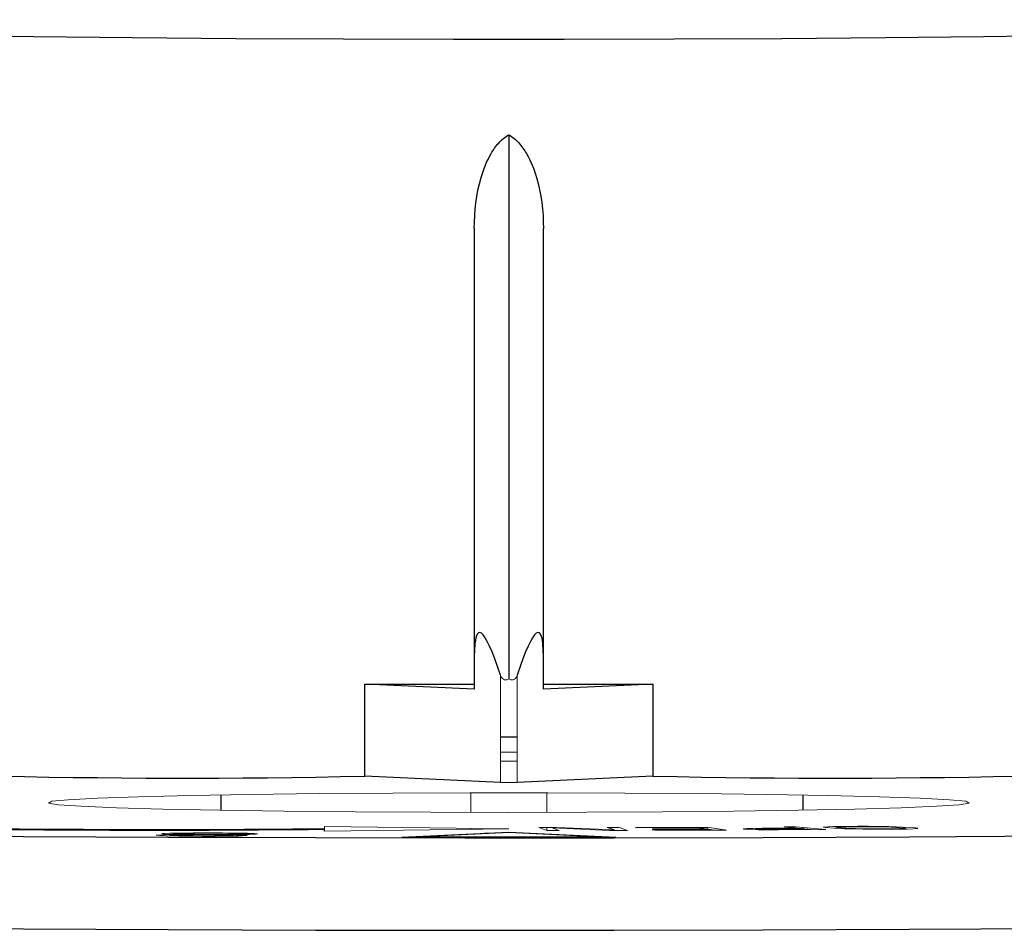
# Model space of a CAD drawing. Header units: millimetres. Extents: x 277 to 1383, y -326 to 567.
# Tile 10 of 17: x 628 to 649, y 236 to 255. Entities that reach past the tile are written whole.
import ezdxf

# ---------------------------------------------------------------- set-up
doc = ezdxf.new("R2010")
doc.units = ezdxf.units.MM

msp = doc.modelspace()

# ---------------------------------------------------------------- linework, layer by layer
at = {"color": 7, "linetype": 'Continuous', "lineweight": 25}
for p, q in [((638.22, 252.872), (638.22, 241.058)), ((637.47, 250.84), (637.47, 241.549)), ((638.97, 241.549), (638.97, 250.84)), ((637.47, 241.549), (637.47, 240.838)), ((638.97, 240.838), (638.97, 241.549)), ((635.095, 238.948), (635.095, 240.948)), ((637.47, 240.838), (635.095, 240.948)), ((641.345, 240.948), (638.97, 240.838)), ((641.345, 240.948), (641.345, 238.948)), ((638.038, 238.812), (635.095, 238.948)), ((641.345, 238.948), (638.401, 238.812)), ((631.968, 238.541), (631.968, 238.206)), ((644.597, 238.539), (644.597, 238.208)), ((640.965, 237.836), (642.524, 237.841)), ((642.461, 237.81), (642.318, 237.832)), ((644.597, 237.836), (644.597, 237.809)), ((630.967, 237.695), (631.104, 237.688)), ((631.968, 237.681), (631.968, 237.671)), ((631.968, 237.651), (631.968, 237.642)), ((632.214, 237.703), (632.687, 237.701)), ((632.312, 237.673), (632.458, 237.667)), ((634.22, 237.751), (634.22, 237.795)), ((638.22, 237.726), (636.298, 237.627)), ((636.298, 237.627), (636.298, 237.621)), ((636.298, 237.627), (640.141, 237.627)), ((638.22, 237.733), (640.54, 237.621)), ((644.597, 237.791), (644.597, 237.784))]:
    msp.add_line(p, q, dxfattribs=at)
at = {"color": 144, "linetype": 'Continuous', "lineweight": 18}
for p, q in [((638.038, 238.812), (638.038, 241.138)), ((638.401, 241.138), (638.401, 238.812)), ((638.401, 239.47), (638.038, 239.47)), ((638.038, 239.276), (638.401, 239.276)), ((637.393, 238.588), (637.393, 238.159)), ((639.047, 238.159), (639.047, 238.588)), ((634.22, 237.807), (634.22, 237.851)), ((634.22, 237.851), (638.22, 237.801)), ((638.869, 237.833), (639.262, 237.834)), ((639.051, 237.769), (638.869, 237.833)), ((639.047, 237.77), (639.047, 237.833)), ((640.405, 237.77), (639.158, 237.824)), ((639.158, 237.824), (639.313, 237.769)), ((639.262, 237.834), (640.513, 237.779)), ((640.513, 237.779), (640.354, 237.835)), ((640.354, 237.835), (640.616, 237.835)), ((640.616, 237.835), (640.798, 237.771)), ((641.019, 237.828), (640.965, 237.836)), ((642.318, 237.832), (641.019, 237.828)), ((642.524, 237.841), (642.945, 237.777)), ((642.524, 237.801), (642.524, 237.841)), ((643.386, 237.81), (643.515, 237.814)), ((643.515, 237.814), (643.715, 237.817)), ((643.715, 237.817), (644.484, 237.82)), ((644.194, 237.849), (644.45, 237.85)), ((644.484, 237.82), (644.194, 237.849)), ((644.45, 237.85), (645.099, 237.787)), ((645.038, 237.838), (645.047, 237.843)), ((645.091, 237.831), (645.038, 237.838)), ((645.047, 237.843), (645.139, 237.85)), ((645.373, 237.811), (645.091, 237.831)), ((645.139, 237.85), (645.268, 237.853)), ((645.268, 237.853), (645.459, 237.856)), ((645.335, 237.842), (645.308, 237.838)), ((645.308, 237.838), (645.342, 237.832)), ((645.423, 237.846), (645.335, 237.842)), ((645.342, 237.832), (645.624, 237.813)), ((645.571, 237.848), (645.423, 237.846)), ((645.459, 237.856), (645.793, 237.858)), ((645.906, 237.85), (645.571, 237.848)), ((645.793, 237.858), (646.021, 237.858)), ((646.092, 237.85), (645.906, 237.85)), ((646.021, 237.858), (646.226, 237.857)), ((646.255, 237.848), (646.092, 237.85)), ((646.226, 237.857), (646.468, 237.853)), ((646.395, 237.845), (646.255, 237.848)), ((646.512, 237.84), (646.395, 237.845)), ((646.468, 237.853), (646.627, 237.848)), ((646.794, 237.82), (646.512, 237.84)), ((646.627, 237.848), (646.763, 237.842)), ((646.763, 237.842), (647.045, 237.822)), ((646.828, 237.815), (646.794, 237.82)), ((646.801, 237.81), (646.828, 237.815)), ((647.045, 237.822), (647.097, 237.815)), ((647.097, 237.815), (647.089, 237.81)), ((630.569, 237.664), (630.595, 237.669)), ((630.642, 237.656), (630.569, 237.664)), ((630.595, 237.669), (630.743, 237.675)), ((630.788, 237.65), (630.642, 237.656)), ((630.681, 237.696), (630.706, 237.701)), ((630.753, 237.688), (630.681, 237.696)), ((630.706, 237.701), (630.863, 237.708)), ((630.743, 237.675), (630.94, 237.679)), ((630.956, 237.682), (630.753, 237.688)), ((631.048, 237.644), (630.788, 237.65)), ((630.872, 237.666), (630.855, 237.663)), ((630.855, 237.663), (630.944, 237.657)), ((630.863, 237.708), (631.059, 237.713)), ((631.012, 237.67), (630.872, 237.666)), ((630.94, 237.679), (631.062, 237.68)), ((630.944, 237.657), (631.148, 237.652)), ((631.062, 237.68), (630.956, 237.682)), ((630.992, 237.7), (630.967, 237.695)), ((630.967, 237.695), (630.967, 237.682)), ((630.967, 237.679), (630.967, 237.669)), ((630.967, 237.657), (630.967, 237.646)), ((631.197, 237.705), (630.992, 237.7)), ((631.266, 237.674), (631.012, 237.67)), ((631.326, 237.641), (631.048, 237.644)), ((631.059, 237.713), (631.371, 237.716)), ((631.104, 237.688), (631.316, 237.684)), ((631.104, 237.688), (631.104, 237.672)), ((631.104, 237.653), (631.104, 237.643)), ((631.148, 237.652), (631.368, 237.649)), ((631.443, 237.708), (631.197, 237.705)), ((631.503, 237.675), (631.266, 237.674)), ((631.316, 237.684), (631.537, 237.681)), ((631.554, 237.64), (631.326, 237.641)), ((631.368, 237.649), (631.597, 237.648)), ((631.371, 237.716), (631.665, 237.716)), ((631.68, 237.708), (631.443, 237.708)), ((631.731, 237.674), (631.503, 237.675)), ((631.537, 237.681), (631.765, 237.68)), ((631.849, 237.64), (631.554, 237.64)), ((631.597, 237.648), (631.834, 237.649)), ((631.665, 237.716), (632.008, 237.715)), ((631.909, 237.707), (631.68, 237.708)), ((631.952, 237.671), (631.731, 237.674)), ((631.765, 237.68), (632.002, 237.681)), ((631.834, 237.649), (632.088, 237.653)), ((632.16, 237.644), (631.849, 237.64)), ((632.129, 237.705), (631.909, 237.707)), ((632.155, 237.665), (631.952, 237.671)), ((632.002, 237.681), (632.248, 237.683)), ((632.008, 237.715), (632.285, 237.712)), ((632.088, 237.653), (632.227, 237.657)), ((632.341, 237.7), (632.129, 237.705)), ((632.244, 237.66), (632.155, 237.665)), ((632.357, 237.648), (632.16, 237.644)), ((632.328, 237.676), (632.206, 237.675)), ((632.206, 237.675), (632.312, 237.673)), ((632.227, 237.657), (632.244, 237.66)), ((632.248, 237.683), (632.453, 237.688)), ((632.285, 237.712), (632.546, 237.706)), ((632.312, 237.647), (632.312, 237.673)), ((632.582, 237.68), (632.328, 237.676)), ((632.478, 237.693), (632.341, 237.7)), ((632.513, 237.656), (632.357, 237.648)), ((632.453, 237.688), (632.478, 237.693)), ((632.458, 237.667), (632.538, 237.66)), ((632.458, 237.653), (632.458, 237.667)), ((632.538, 237.66), (632.513, 237.656)), ((632.546, 237.706), (632.692, 237.701)), ((632.739, 237.687), (632.582, 237.68)), ((632.692, 237.701), (632.764, 237.692)), ((632.764, 237.692), (632.739, 237.687)), ((634.22, 237.795), (634.22, 237.807)), ((638.22, 237.801), (634.22, 237.751)), ((635.9, 237.621), (638.22, 237.733)), ((640.54, 237.621), (635.9, 237.621)), ((637.33, 237.69), (637.57, 237.693)), ((637.393, 237.811), (637.393, 237.791)), ((637.393, 237.691), (637.393, 237.684)), ((637.822, 237.706), (637.694, 237.708)), ((638.22, 237.726), (638.22, 237.733)), ((640.141, 237.627), (638.22, 237.726)), ((639.313, 237.769), (639.051, 237.769)), ((640.141, 237.621), (640.141, 237.627)), ((640.798, 237.771), (640.405, 237.77)), ((641.332, 237.781), (642.631, 237.784)), ((641.386, 237.772), (641.332, 237.781)), ((641.335, 237.807), (642.461, 237.81)), ((641.389, 237.799), (641.335, 237.807)), ((642.945, 237.777), (641.386, 237.772)), ((642.515, 237.802), (641.389, 237.799)), ((642.318, 237.802), (642.318, 237.81)), ((642.318, 237.775), (642.318, 237.784)), ((642.461, 237.802), (642.461, 237.81)), ((642.461, 237.776), (642.461, 237.784)), ((642.631, 237.784), (642.515, 237.802)), ((642.524, 237.776), (642.524, 237.784)), ((643.312, 237.799), (643.313, 237.804)), ((643.367, 237.794), (643.312, 237.799)), ((643.313, 237.804), (643.386, 237.81)), ((643.451, 237.79), (643.367, 237.794)), ((643.635, 237.785), (643.451, 237.79)), ((643.583, 237.804), (643.582, 237.799)), ((643.582, 237.799), (643.623, 237.795)), ((643.641, 237.807), (643.583, 237.804)), ((643.623, 237.795), (643.707, 237.791)), ((643.847, 237.782), (643.635, 237.785)), ((643.755, 237.809), (643.641, 237.807)), ((643.707, 237.791), (643.82, 237.789)), ((644.567, 237.812), (643.755, 237.809)), ((643.82, 237.789), (643.962, 237.788)), ((644.074, 237.782), (643.847, 237.782)), ((643.962, 237.788), (644.774, 237.792)), ((645.099, 237.787), (644.074, 237.782)), ((644.774, 237.792), (644.567, 237.812)), ((645.509, 237.805), (645.373, 237.811)), ((645.668, 237.8), (645.509, 237.805)), ((645.624, 237.813), (645.741, 237.808)), ((645.91, 237.796), (645.668, 237.8)), ((645.741, 237.808), (645.881, 237.804)), ((645.881, 237.804), (646.044, 237.803)), ((646.115, 237.794), (645.91, 237.796)), ((646.044, 237.803), (646.23, 237.802)), ((646.343, 237.795), (646.115, 237.794)), ((646.23, 237.802), (646.564, 237.805)), ((646.677, 237.797), (646.343, 237.795)), ((646.564, 237.805), (646.713, 237.807)), ((646.868, 237.799), (646.677, 237.797)), ((646.713, 237.807), (646.801, 237.81)), ((646.997, 237.803), (646.868, 237.799)), ((647.089, 237.81), (646.997, 237.803))]:
    msp.add_line(p, q, dxfattribs=at)
at = {"color": 7, "linetype": 'Continuous', "lineweight": 25, "flags": 128}
for points in [[(650.509, 255.03), (648.527, 255.001), (646.395, 254.977), (644.145, 254.959), (641.81, 254.946), (639.422, 254.94), (637.017, 254.94), (634.63, 254.946), (632.294, 254.959), (630.044, 254.977), (627.913, 255.001), (625.93, 255.03), (624.125, 255.064), (622.524, 255.103), (621.15, 255.145), (620.022, 255.191), (619.158, 255.239), (618.569, 255.289), (618.264, 255.341), (618.221, 255.375)], [(635.095, 240.948), (635.39, 240.947), (635.686, 240.946), (635.982, 240.945), (636.279, 240.945), (636.576, 240.944), (636.874, 240.944), (637.172, 240.943), (637.47, 240.943)], [(638.97, 240.943), (639.268, 240.943), (639.566, 240.944), (639.863, 240.944), (640.161, 240.945), (640.457, 240.945), (640.754, 240.946), (641.05, 240.947), (641.345, 240.948)], [(638.038, 239.803), (638.22, 239.803), (638.401, 239.803)], [(650.018, 237.642), (646.909, 237.622), (643.729, 237.609), (640.505, 237.601), (637.262, 237.6), (634.026, 237.605), (630.825, 237.616), (627.684, 237.633), (624.628, 237.657)], [(630.93, 237.71), (631.387, 237.707), (631.396, 237.707)], [(602.22, 236.374), (602.222, 236.365), (602.407, 236.295), (602.883, 236.226), (603.646, 236.158), (604.689, 236.092), (606.004, 236.028), (607.581, 235.967), (609.407, 235.91), (611.466, 235.856), (613.743, 235.806), (616.218, 235.761), (618.872, 235.721), (621.683, 235.686), (624.628, 235.657), (627.684, 235.634), (630.825, 235.616), (634.026, 235.605), (637.262, 235.6), (640.505, 235.601), (643.729, 235.609), (646.909, 235.623), (650.018, 235.643)]]:
    msp.add_lwpolyline(points, dxfattribs=at)
at = {"color": 144, "linetype": 'Continuous', "lineweight": 18, "flags": 128}
msp.add_lwpolyline([(638.22, 238.158), (636.53, 238.162), (634.888, 238.171), (633.343, 238.186), (631.938, 238.206), (630.713, 238.231), (629.704, 238.261), (628.941, 238.293), (628.444, 238.328), (628.229, 238.364), (628.301, 238.401), (628.658, 238.436), (629.29, 238.47), (630.18, 238.501), (631.3, 238.529), (632.62, 238.552), (634.101, 238.569), (635.7, 238.581), (637.372, 238.588), (639.068, 238.588), (640.739, 238.581), (642.339, 238.569), (643.819, 238.552), (645.139, 238.529), (646.26, 238.501), (647.149, 238.47), (647.781, 238.436), (648.139, 238.401), (648.211, 238.364), (647.995, 238.328), (647.499, 238.293), (646.735, 238.261), (645.726, 238.231), (644.502, 238.206), (643.097, 238.186), (641.551, 238.171), (639.91, 238.162), (638.22, 238.158)], dxfattribs=at)
at = {"color": 7, "linetype": 'Continuous', "lineweight": 25}
for centre, radius, start, end in [((631.145, 417.481), 178.576, 265.84921, 271.26726), ((645.294, 417.481), 178.576, 268.73274, 274.15079), ((630.496, 597.628), 359.852, 266.94365, 270.59297), ((630.643, 590.779), 352.99, 266.95602, 270.58059)]:
    msp.add_arc(centre, radius, start, end, dxfattribs=at)
at = {"color": 144, "linetype": 'Continuous', "lineweight": 18}
msp.add_arc((638.22, 244.93), 6.121, 268.3011, 271.6989, dxfattribs=at)
at = {"color": 7, "linetype": 'Continuous', "lineweight": 25}
for centre, major_axis, start_param, end_param in [((638.47, 237.451), (-0.896, 4.616), 5.618625, 6.743308), ((637.97, 237.451), (0.896, 4.616), 5.823063, 6.947745)]:
    msp.add_ellipse(centre, major_axis=major_axis, ratio=0.096207, start_param=start_param, end_param=end_param, dxfattribs=at)
for points, knots in [([(637.47, 250.84), (637.47, 251.216), (637.512, 251.585), (637.67, 252.123), (637.74, 252.301), (637.883, 252.545), (637.937, 252.624), (638.063, 252.763), (638.136, 252.826), (638.22, 252.872)], [0, 0, 0, 0, 0.5, 0.5, 0.75, 0.75, 0.875, 0.875, 1, 1, 1, 1]), ([(638.22, 252.872), (638.304, 252.826), (638.374, 252.765), (638.501, 252.625), (638.555, 252.547), (638.697, 252.305), (638.767, 252.128), (638.926, 251.591), (638.97, 251.216), (638.97, 250.84)], [0, 0, 0, 0, 0.125, 0.125, 0.25, 0.25, 0.5, 0.5, 1, 1, 1, 1])]:
    msp.add_open_spline(points, degree=3, knots=knots, dxfattribs=at)
at = {"color": 144, "linetype": 'Continuous', "lineweight": 18}
for points, knots in [([(638.038, 241.138), (638.05, 241.102), (638.068, 241.069), (638.117, 241.041), (638.137, 241.037), (638.179, 241.04), (638.2, 241.048), (638.22, 241.058)], [0, 0, 0, 0, 0.5, 0.5, 0.75, 0.75, 1, 1, 1, 1]), ([(638.22, 241.058), (638.239, 241.048), (638.261, 241.04), (638.302, 241.037), (638.323, 241.041), (638.371, 241.069), (638.39, 241.102), (638.401, 241.138)], [0, 0, 0, 0, 0.25, 0.25, 0.5, 0.5, 1, 1, 1, 1])]:
    msp.add_open_spline(points, degree=3, knots=knots, dxfattribs=at)

doc.saveas('drawing.dxf')
